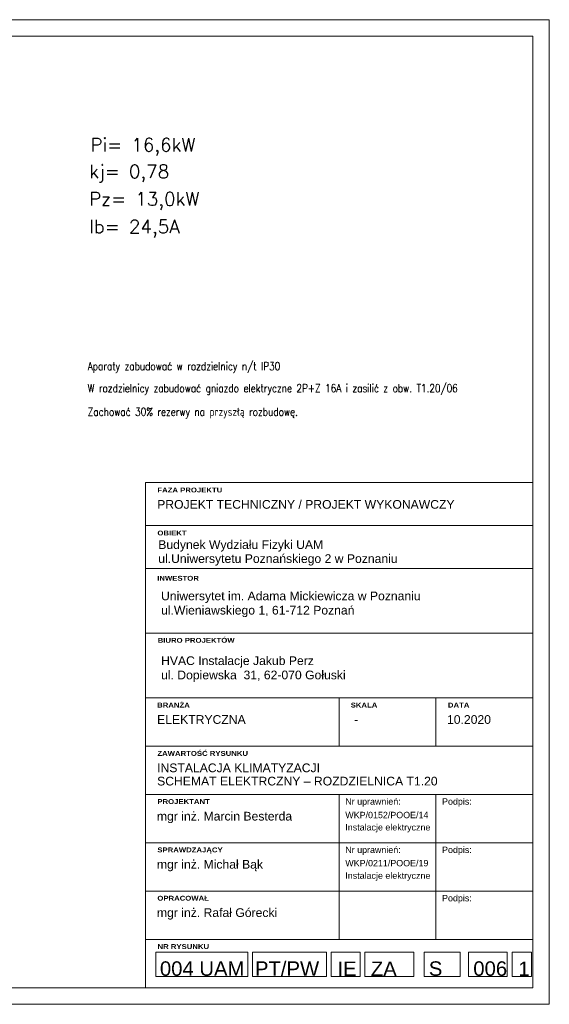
# Model space of a CAD drawing. Header units: millimetres. Extents: x -9135 to 5893, y -4564 to 1826.
# Tile 18 of 20: x 4297 to 5893, y -4564 to -1594. Entities that reach past the tile are written whole.
import ezdxf
from ezdxf.enums import TextEntityAlignment as Align

# ---------------------------------------------------------------- set-up
doc = ezdxf.new("R2010")
doc.units = ezdxf.units.MM
doc.layers.get('0').update_dxf_attribs({"lineweight": 13})
for name, color, linetype, lineweight in [('003SA_TABELA_ARCH_KARTA', 250, 'Continuous', 13), ('003SA_TABELA_ARCH_OPISY', 250, 'Continuous', 13), ('003SA_TABELA_ARCH_TEKST', 250, 'Continuous', 13), ('L_tabela', 7, 'Continuous', 9)]:
    doc.layers.add(name, color=color, linetype=linetype, lineweight=lineweight)
doc.layers.add('E_SCHEMAT', color=7, linetype='Continuous')
doc.styles.add('004_BOS_TABELA$1$PIG BLACK', font='ariblk.ttf')
doc.styles.add('004_BOS_TABELA$1$PIG OPIS', font='arial.ttf')
doc.styles.add('004_BOS_TABELA$1$PIG TEKST', font='arial.ttf')
doc.styles.add('ARIAL', font='simplex.shx')
doc.styles.add('SIMPLEX', font='simplex.shx', dxfattribs={"width": 0.8, "height": 120})

msp = doc.modelspace()

# ---------------------------------------------------------------- linework, layer by layer
for points in [[(1692.6, -4563.6), (1692.6, -1593.6), (5892.6, -1593.6), (5892.6, -4563.6)], [(1892.6, -4513.6), (1892.6, -1643.6), (5842.6, -1643.6), (5842.6, -4513.6)]]:
    msp.add_lwpolyline(points, close=True)
at = {"layer": '003SA_TABELA_ARCH_KARTA'}
for p, q in [((4676.2, -3120.7), (4676.2, -2989.3)), ((4676.2, -2989.3), (5842.6, -2989.3)), ((4676.2, -3119), (5842.6, -3119)), ((4676.2, -3380.1), (4676.2, -3120.7)), ((4676.2, -3248.7), (5842.6, -3248.7)), ((4676.2, -3639.5), (4676.2, -3380.1)), ((4676.2, -3444.1), (5842.6, -3444.1))]:
    msp.add_line(p, q, dxfattribs=at)
for points in [[(4676.2, -3931.1), (5842.6, -3931.1), (5842.6, -3639.5), (4676.2, -3639.5)], [(5259.4, -3639.5), (4676.2, -3639.5), (4676.2, -3785.3), (5259.4, -3785.3)], [(5551, -3639.5), (5259.4, -3639.5), (5259.4, -3785.3), (5551, -3785.3)], [(5842.6, -3639.5), (5551, -3639.5), (5551, -3785.3), (5842.6, -3785.3)], [(5259.4, -3930.4), (4676.2, -3930.4), (4676.2, -4076.2), (5259.4, -4076.2)], [(5551, -3930.4), (5259.4, -3930.4), (5259.4, -4076.2), (5551, -4076.2)], [(5842.6, -3930.4), (5551, -3930.4), (5551, -4076.2), (5842.6, -4076.2)], [(5259.4, -4076.2), (4676.2, -4076.2), (4676.2, -4222), (5259.4, -4222)], [(5551, -4076.2), (5259.4, -4076.2), (5259.4, -4222), (5551, -4222)], [(5842.6, -4076.2), (5551, -4076.2), (5551, -4222), (5842.6, -4222)], [(5259.4, -4222), (4676.2, -4222), (4676.2, -4367.8), (5259.4, -4367.8)], [(5551, -4222), (5259.4, -4222), (5259.4, -4367.8), (5551, -4367.8)], [(5842.6, -4222), (5551, -4222), (5551, -4367.8), (5842.6, -4367.8)], [(4676.2, -4367.8), (5842.6, -4367.8), (5842.6, -4513.6), (4676.2, -4513.6)], [(4707.1, -4479.3), (4984.1, -4479.3), (4984.1, -4406.4), (4707.1, -4406.4)], [(4998.7, -4479.3), (5220.9, -4479.3), (5220.9, -4406.4), (4998.7, -4406.4)], [(5234.9, -4479.3), (5322.3, -4479.3), (5322.3, -4406.4), (5234.9, -4406.4)], [(5336.9, -4479.3), (5484.8, -4479.3), (5484.8, -4406.4), (5336.9, -4406.4)], [(5515.4, -4479.3), (5624.4, -4479.3), (5624.4, -4406.4), (5515.4, -4406.4)], [(5649.4, -4479.3), (5766.1, -4479.3), (5766.1, -4406.4), (5649.4, -4406.4)], [(5780.7, -4479.3), (5839, -4479.3), (5839, -4406.4), (5780.7, -4406.4)]]:
    msp.add_3dface(points, dxfattribs=at)

# ---------------------------------------------------------------- texts
at = {"layer": '003SA_TABELA_ARCH_OPISY', "color": 7, "linetype": 'Continuous', "lineweight": 0, "style": '004_BOS_TABELA$1$PIG BLACK'}
for s, p in [('FAZA PROJEKTU', (4711.6, -3005)), ('OBIEKT', (4711.6, -3134.7)), ('INWESTOR', (4711.1, -3271.2)), ('BIURO PROJEKTÓW', (4712.5, -3458.4)), ('BRANŻA', (4710.9, -3653.8)), ('SKALA', (5294.1, -3653.8)), ('DATA', (5587.1, -3653.8)), ('ZAWARTOŚĆ RYSUNKU', (4711.5, -3799.6)), ('PROJEKTANT', (4711.5, -3944.7)), ('SPRAWDZAJĄCY', (4711.5, -4090.5)), ('OPRACOWAŁ', (4711.5, -4236.3)), ('NR RYSUNKU', (4712, -4382.1))]:
    msp.add_text(s, height=14.58, dxfattribs=at).set_placement(p, align=Align.TOP_LEFT)
at = {"layer": '003SA_TABELA_ARCH_OPISY', "linetype": 'Continuous', "lineweight": 0, "style": '004_BOS_TABELA$1$PIG TEKST'}
for s, height, p in [('PROJEKT TECHNICZNY / PROJEKT WYKONAWCZY', 26.244, (4711, -3042.5)), ('Budynek Wydziału Fizyki UAM', 26.244, (4714.2, -3163.8)), ('ul.Uniwersytetu Poznańskiego 2 w Poznaniu', 26.244, (4714.2, -3206)), ('Uniwersytet im. Adama Mickiewicza w Poznaniu', 26.244, (4722.7, -3318.6)), ('ul.Wieniawskiego 1, 61-712 Poznań', 26.244, (4722.7, -3361.6)), ('HVAC Instalacje Jakub Perz', 26.244, (4722.7, -3514)), ('ul. Dopiewska  31, 62-070 Gołuski', 26.244, (4722.7, -3557)), ('ELEKTRYCZNA', 26.244, (4710.8, -3691.4)), (' - ', 26.24, (5294, -3691.4)), ('10.2020', 26.24, (5584.4, -3691.4)), ('INSTALACJA KLIMATYZACJI', 26.244, (4710.8, -3837.2)), ('SCHEMAT ELEKTRCZNY – ROZDZIELNICA T1.20', 26.244, (4710.8, -3877.2)), ('Nr uprawnień:', 19.2, (5277.9, -3942.2)), ('Podpis:', 19.2, (5569.5, -3942.2)), ('mgr inż. Marcin Besterda', 26.244, (4710.2, -3983)), ('WKP/0152/POOE/14', 19.2, (5277.9, -3983)), ('Instalacje elektryczne', 19.2, (5277.9, -4020)), ('Nr uprawnień:', 19.2, (5277.9, -4088)), ('Podpis:', 19.2, (5569.5, -4088)), ('mgr inż. Michał Bąk', 26.244, (4710.2, -4128.1)), ('WKP/0211/POOE/19', 19.2, (5277.9, -4128.1)), ('Instalacje elektryczne', 19.2, (5277.9, -4165.8)), ('Podpis:', 19.2, (5569.5, -4233.8)), ('mgr inż. Rafał Górecki', 26.244, (4710.2, -4273.9))]:
    msp.add_text(s, height=height, dxfattribs=at).set_placement(p, align=Align.TOP_LEFT)
at = {"layer": '003SA_TABELA_ARCH_TEKST', "linetype": 'Continuous', "lineweight": 0, "attachment_point": 7, "line_spacing_factor": 1.008334, "style": '004_BOS_TABELA$1$PIG OPIS'}
for s, insert, char_height in [('004 UAM', (4719.2, -4478.3), 43.74), ('PT/PW', (5005.6, -4478.3), 43.74), ('IE', (5254.1, -4478.3), 43.74), ('ZA', (5354.8, -4478.3), 43.74), ('S', (5529.6, -4478.3), 43.7), ('006', (5663.6, -4478.3), 43.74), ('1', (5799.5, -4478.3), 43.7)]:
    msp.add_mtext(s, dxfattribs=dict(at, insert=insert, char_height=char_height))
at = {"layer": 'E_SCHEMAT', "style": 'SIMPLEX'}
for s, p in [('Pi= 16,6kW', (4509.8, -1991.4)), ('kj= 0,78', (4506, -2071.5)), ('Pz= 13,0kW', (4506, -2154.5)), ('Ib= 24,5A', (4506, -2237.9))]:
    msp.add_text(s, height=40.5, dxfattribs=at).set_placement(p)
at = {"layer": 'L_tabela', "color": 7, "style": 'ARIAL', "width": 0.8}
for s, p in [('Aparaty zabudować w rozdzielnicy n/t IP30', (4501.8, -2650.9)), ('W rozdzielnicy zabudować gniazdo elektryczne 2P+Z 16A i zasilić z obw. T1.20/06', (4501.8, -2717.4)), ('Zachować 30%%% rezerwy na przyszłą rozbudowę.', (4501.8, -2788.5))]:
    msp.add_text(s, height=24.488, dxfattribs=at).set_placement(p)

doc.saveas('drawing.dxf')
